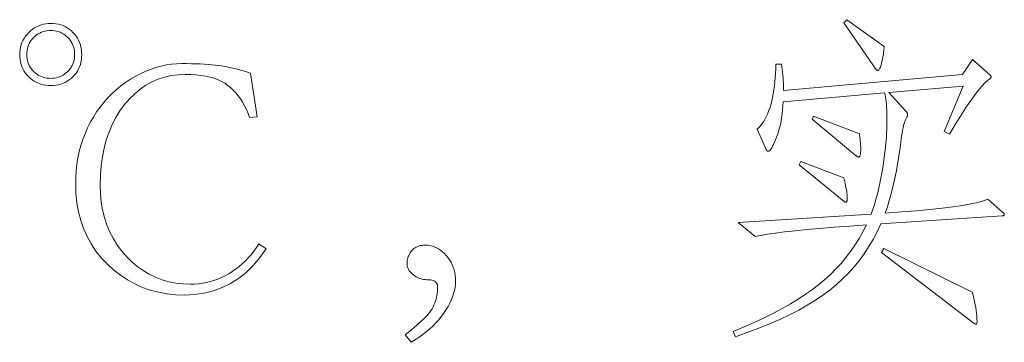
# Model space of a CAD drawing. Extents: x 0 to 1189, y 0 to 841.
# Tile 34 of 129: x 96 to 111, y 57 to 62. Entities that reach past the tile are written whole.
import ezdxf

# ---------------------------------------------------------------- set-up
doc = ezdxf.new("R2010")
doc.units = 0

msp = doc.modelspace()

# ---------------------------------------------------------------- linework, layer by layer
at = {"color": 7, "lineweight": 13}
for points in [[(96.252, 62.172), (96.293, 62.171), (96.333, 62.166), (96.372, 62.159), (96.409, 62.15), (96.445, 62.137), (96.479, 62.122), (96.511, 62.103), (96.542, 62.082), (96.572, 62.059), (96.6, 62.032), (96.626, 62.003), (96.65, 61.973), (96.67, 61.942), (96.688, 61.909), (96.703, 61.875), (96.716, 61.839), (96.725, 61.803), (96.732, 61.764), (96.736, 61.725), (96.738, 61.684), (96.736, 61.643), (96.732, 61.603), (96.725, 61.565), (96.716, 61.528), (96.703, 61.493), (96.688, 61.459), (96.67, 61.427), (96.65, 61.396), (96.626, 61.366), (96.6, 61.338), (96.572, 61.312), (96.542, 61.288), (96.511, 61.268), (96.479, 61.25), (96.445, 61.235), (96.409, 61.223), (96.372, 61.213), (96.333, 61.206), (96.293, 61.202), (96.252, 61.201), (96.21, 61.202), (96.17, 61.206), (96.132, 61.213), (96.095, 61.223), (96.059, 61.236), (96.025, 61.251), (95.992, 61.269), (95.961, 61.29), (95.932, 61.314), (95.903, 61.34), (95.877, 61.369), (95.854, 61.399), (95.833, 61.43), (95.816, 61.463), (95.801, 61.496), (95.788, 61.531), (95.779, 61.567), (95.772, 61.605), (95.768, 61.644), (95.766, 61.684), (95.768, 61.724), (95.772, 61.763), (95.779, 61.8), (95.789, 61.837), (95.802, 61.872), (95.818, 61.906), (95.836, 61.938), (95.857, 61.97), (95.882, 62), (95.909, 62.029), (95.938, 62.056), (95.968, 62.081), (95.999, 62.102), (96.032, 62.121), (96.066, 62.136), (96.101, 62.149), (96.137, 62.159), (96.174, 62.166), (96.212, 62.171)], [(109.307, 61.813), (109.305, 61.791), (109.302, 61.768), (109.299, 61.745), (109.296, 61.721), (109.292, 61.697), (109.288, 61.672), (109.283, 61.647), (109.278, 61.622), (109.273, 61.596), (109.267, 61.57), (109.262, 61.545), (109.256, 61.523), (109.25, 61.503), (109.245, 61.486), (109.239, 61.471), (109.233, 61.459), (109.228, 61.45), (109.223, 61.443), (109.217, 61.439), (109.212, 61.438), (109.207, 61.438), (109.202, 61.439), (109.198, 61.44), (109.193, 61.441), (109.189, 61.442), (109.186, 61.444), (109.183, 61.446), (109.18, 61.448), (109.177, 61.451), (109.175, 61.454), (108.673, 62.183), (108.721, 62.23)], [(96.252, 61.311), (96.283, 61.313), (96.313, 61.316), (96.342, 61.321), (96.371, 61.329), (96.398, 61.339), (96.424, 61.35), (96.449, 61.364), (96.473, 61.381), (96.496, 61.399), (96.518, 61.42), (96.539, 61.442), (96.557, 61.465), (96.574, 61.489), (96.588, 61.514), (96.6, 61.54), (96.609, 61.568), (96.617, 61.596), (96.622, 61.625), (96.626, 61.655), (96.627, 61.686), (96.626, 61.717), (96.622, 61.748), (96.617, 61.777), (96.609, 61.805), (96.6, 61.832), (96.588, 61.858), (96.574, 61.883), (96.557, 61.908), (96.539, 61.931), (96.518, 61.953), (96.496, 61.973), (96.473, 61.992), (96.449, 62.008), (96.424, 62.022), (96.398, 62.034), (96.371, 62.044), (96.342, 62.051), (96.313, 62.057), (96.283, 62.06), (96.252, 62.061), (96.221, 62.06), (96.191, 62.057), (96.161, 62.051), (96.133, 62.044), (96.106, 62.034), (96.08, 62.022), (96.055, 62.008), (96.031, 61.992), (96.007, 61.973), (95.985, 61.953), (95.965, 61.931), (95.946, 61.908), (95.93, 61.883), (95.916, 61.858), (95.904, 61.832), (95.894, 61.805), (95.887, 61.777), (95.881, 61.748), (95.878, 61.717), (95.877, 61.686), (95.878, 61.655), (95.881, 61.625), (95.887, 61.596), (95.894, 61.568), (95.904, 61.54), (95.916, 61.514), (95.93, 61.489), (95.946, 61.465), (95.965, 61.442), (95.985, 61.42), (96.007, 61.399), (96.031, 61.381), (96.055, 61.364), (96.08, 61.35), (96.106, 61.339), (96.133, 61.329), (96.161, 61.321), (96.191, 61.316), (96.221, 61.313)], [(99.625, 58.646), (99.527, 58.508), (99.422, 58.385), (99.311, 58.277), (99.193, 58.183), (99.068, 58.103), (98.937, 58.038), (98.8, 57.987), (98.656, 57.951), (98.505, 57.93), (98.348, 57.922), (98.207, 57.927), (98.071, 57.942), (97.94, 57.966), (97.812, 58), (97.689, 58.043), (97.57, 58.096), (97.456, 58.159), (97.346, 58.231), (97.24, 58.314), (97.139, 58.405), (97.044, 58.505), (96.96, 58.61), (96.886, 58.722), (96.821, 58.839), (96.767, 58.962), (96.722, 59.09), (96.687, 59.225), (96.662, 59.366), (96.647, 59.512), (96.643, 59.664), (96.645, 59.769), (96.652, 59.872), (96.663, 59.972), (96.679, 60.071), (96.7, 60.168), (96.725, 60.263), (96.755, 60.356), (96.79, 60.447), (96.829, 60.536), (96.872, 60.623), (96.92, 60.707), (96.971, 60.787), (97.025, 60.864), (97.083, 60.937), (97.145, 61.007), (97.21, 61.072), (97.278, 61.134), (97.349, 61.193), (97.424, 61.247), (97.503, 61.298), (97.583, 61.345), (97.663, 61.387), (97.743, 61.423), (97.824, 61.455), (97.904, 61.482), (97.984, 61.504), (98.063, 61.522), (98.143, 61.534), (98.223, 61.541), (98.303, 61.544), (98.381, 61.543), (98.455, 61.542), (98.526, 61.54), (98.593, 61.538), (98.657, 61.535), (98.717, 61.53), (98.774, 61.526), (98.827, 61.52), (98.877, 61.514), (98.923, 61.507), (98.968, 61.499), (99.012, 61.491), (99.058, 61.481), (99.103, 61.471), (99.149, 61.461), (99.195, 61.449), (99.241, 61.437), (99.288, 61.424), (99.335, 61.41), (99.382, 61.396), (99.483, 60.71), (99.367, 60.699), (99.342, 60.764), (99.316, 60.826), (99.287, 60.884), (99.256, 60.939), (99.223, 60.991), (99.188, 61.04), (99.151, 61.086), (99.111, 61.128), (99.07, 61.167), (99.026, 61.203), (98.979, 61.236), (98.928, 61.265), (98.872, 61.291), (98.811, 61.313), (98.747, 61.332), (98.678, 61.347), (98.605, 61.359), (98.527, 61.368), (98.445, 61.373), (98.358, 61.375), (98.246, 61.37), (98.138, 61.356), (98.033, 61.332), (97.933, 61.299), (97.836, 61.257), (97.742, 61.205), (97.653, 61.143), (97.568, 61.072), (97.486, 60.992), (97.408, 60.902), (97.336, 60.805), (97.271, 60.701), (97.214, 60.59), (97.165, 60.473), (97.123, 60.35), (97.089, 60.22), (97.062, 60.084), (97.043, 59.942), (97.032, 59.793), (97.028, 59.638), (97.032, 59.505), (97.044, 59.377), (97.065, 59.254), (97.093, 59.136), (97.13, 59.022), (97.175, 58.914), (97.228, 58.81), (97.29, 58.711), (97.359, 58.616), (97.437, 58.527), (97.521, 58.444), (97.608, 58.37), (97.699, 58.305), (97.794, 58.248), (97.893, 58.2), (97.995, 58.161), (98.102, 58.13), (98.212, 58.109), (98.325, 58.096), (98.443, 58.091), (98.506, 58.093), (98.568, 58.098), (98.629, 58.106), (98.69, 58.117), (98.75, 58.132), (98.809, 58.15), (98.868, 58.171), (98.926, 58.196), (98.983, 58.224), (99.039, 58.255), (99.094, 58.289), (99.148, 58.326), (99.199, 58.366), (99.25, 58.409), (99.298, 58.454), (99.345, 58.503), (99.39, 58.554), (99.433, 58.608), (99.474, 58.665), (99.514, 58.725)], [(111.165, 59.216), (111.169, 59.212), (111.173, 59.207), (111.176, 59.203), (111.179, 59.2), (111.181, 59.196), (111.183, 59.192), (111.184, 59.189), (111.185, 59.185), (111.186, 59.182), (111.186, 59.179), (111.186, 59.176), (111.185, 59.173), (111.183, 59.171), (111.181, 59.169), (111.178, 59.167), (111.175, 59.165), (111.171, 59.164), (111.166, 59.164), (111.161, 59.163), (111.155, 59.163), (109.254, 59.036), (109.195, 58.912), (109.131, 58.792), (109.062, 58.677), (108.989, 58.566), (108.911, 58.46), (108.828, 58.359), (108.741, 58.262), (108.649, 58.17), (108.553, 58.082), (108.452, 57.999), (108.344, 57.919), (108.227, 57.84), (108.101, 57.763), (107.967, 57.688), (107.824, 57.614), (107.671, 57.542), (107.51, 57.471), (107.34, 57.402), (107.161, 57.334), (106.974, 57.268), (106.942, 57.352), (107.11, 57.423), (107.271, 57.495), (107.424, 57.567), (107.569, 57.639), (107.707, 57.712), (107.837, 57.786), (107.959, 57.86), (108.074, 57.935), (108.181, 58.01), (108.28, 58.086), (108.374, 58.164), (108.463, 58.245), (108.548, 58.33), (108.629, 58.418), (108.706, 58.51), (108.778, 58.605), (108.847, 58.703), (108.911, 58.806), (108.971, 58.911), (109.027, 59.02), (108.765, 59.002), (108.522, 58.984), (108.298, 58.966), (108.095, 58.948), (107.911, 58.929), (107.746, 58.911), (107.602, 58.892), (107.476, 58.873), (107.371, 58.855), (107.285, 58.836), (107.016, 59.057), (109.101, 59.189), (109.124, 59.252), (109.146, 59.316), (109.166, 59.383), (109.186, 59.452), (109.205, 59.524), (109.222, 59.598), (109.239, 59.674), (109.255, 59.752), (109.269, 59.832), (109.283, 59.915), (109.296, 59.998), (109.307, 60.079), (109.317, 60.157), (109.325, 60.233), (109.333, 60.307), (109.339, 60.379), (109.343, 60.448), (109.347, 60.516), (109.349, 60.581), (109.349, 60.644), (109.349, 60.704), (109.348, 60.76), (109.346, 60.813), (109.343, 60.862), (109.34, 60.908), (109.336, 60.951), (109.331, 60.989), (109.326, 61.025), (109.319, 61.056), (109.312, 61.084), (107.723, 60.947), (107.719, 60.882), (107.714, 60.819), (107.707, 60.758), (107.699, 60.699), (107.69, 60.642), (107.679, 60.588), (107.666, 60.536), (107.652, 60.486), (107.637, 60.438), (107.62, 60.393), (107.603, 60.351), (107.587, 60.313), (107.572, 60.28), (107.557, 60.251), (107.543, 60.227), (107.53, 60.207), (107.518, 60.191), (107.506, 60.18), (107.496, 60.173), (107.486, 60.171), (107.483, 60.171), (107.48, 60.172), (107.477, 60.174), (107.474, 60.175), (107.471, 60.178), (107.469, 60.181), (107.466, 60.184), (107.464, 60.188), (107.461, 60.193), (107.459, 60.198), (107.317, 60.52), (107.343, 60.543), (107.367, 60.57), (107.391, 60.6), (107.414, 60.634), (107.436, 60.67), (107.456, 60.71), (107.476, 60.752), (107.494, 60.798), (107.512, 60.847), (107.528, 60.9), (107.543, 60.954), (107.556, 61.011), (107.568, 61.07), (107.579, 61.13), (107.587, 61.193), (107.594, 61.257), (107.6, 61.323), (107.604, 61.391), (107.606, 61.461), (107.607, 61.533), (107.697, 61.533), (107.703, 61.491), (107.708, 61.449), (107.713, 61.407), (107.717, 61.366), (107.721, 61.325), (107.723, 61.284), (107.726, 61.243), (107.727, 61.202), (107.728, 61.162), (107.729, 61.121), (110.532, 61.375), (110.69, 61.607), (110.959, 61.37), (110.963, 61.365), (110.967, 61.361), (110.97, 61.357), (110.973, 61.353), (110.975, 61.35), (110.977, 61.346), (110.978, 61.343), (110.98, 61.339), (110.98, 61.336), (110.98, 61.333), (110.98, 61.329), (110.98, 61.326), (110.978, 61.324), (110.977, 61.321), (110.975, 61.318), (110.973, 61.315), (110.97, 61.313), (110.967, 61.311), (110.963, 61.308), (110.959, 61.306), (110.923, 61.281), (110.882, 61.243), (110.834, 61.191), (110.779, 61.125), (110.719, 61.045), (110.653, 60.951), (110.58, 60.844), (110.501, 60.723), (110.417, 60.589), (110.326, 60.44), (110.247, 60.483), (110.542, 61.19), (109.376, 61.09), (109.645, 60.799), (109.65, 60.794), (109.654, 60.789), (109.658, 60.784), (109.662, 60.778), (109.665, 60.773), (109.667, 60.768), (109.669, 60.762), (109.67, 60.757), (109.671, 60.752), (109.671, 60.747), (109.671, 60.741), (109.671, 60.736), (109.67, 60.732), (109.67, 60.727), (109.669, 60.723), (109.667, 60.719), (109.666, 60.715), (109.664, 60.711), (109.663, 60.708), (109.661, 60.704), (109.649, 60.685), (109.638, 60.662), (109.628, 60.636), (109.618, 60.606), (109.609, 60.574), (109.6, 60.538), (109.592, 60.499), (109.585, 60.456), (109.577, 60.41), (109.571, 60.361), (109.553, 60.225), (109.534, 60.094), (109.513, 59.967), (109.491, 59.844), (109.467, 59.726), (109.441, 59.613), (109.414, 59.504), (109.385, 59.4), (109.355, 59.3), (109.323, 59.205), (109.575, 59.222), (109.808, 59.241), (110.019, 59.26), (110.211, 59.28), (110.381, 59.301), (110.531, 59.324), (110.661, 59.347), (110.771, 59.371), (110.859, 59.396), (110.928, 59.422)], [(108.916, 60.446), (108.92, 60.418), (108.924, 60.39), (108.927, 60.363), (108.93, 60.337), (108.932, 60.311), (108.934, 60.286), (108.936, 60.262), (108.937, 60.238), (108.937, 60.215), (108.937, 60.192), (108.937, 60.171), (108.936, 60.152), (108.935, 60.136), (108.932, 60.121), (108.929, 60.109), (108.926, 60.099), (108.922, 60.091), (108.917, 60.086), (108.912, 60.083), (108.906, 60.081), (108.904, 60.082), (108.901, 60.082), (108.898, 60.083), (108.896, 60.084), (108.893, 60.085), (108.889, 60.087), (108.886, 60.089), (108.882, 60.092), (108.878, 60.094), (108.874, 60.097), (108.177, 60.673), (108.198, 60.72)], [(108.673, 59.754), (108.683, 59.712), (108.692, 59.673), (108.7, 59.636), (108.707, 59.603), (108.713, 59.571), (108.718, 59.543), (108.721, 59.517), (108.724, 59.494), (108.726, 59.474), (108.726, 59.456), (108.726, 59.44), (108.726, 59.426), (108.725, 59.414), (108.723, 59.404), (108.722, 59.395), (108.72, 59.387), (108.717, 59.381), (108.714, 59.377), (108.711, 59.375), (108.708, 59.374), (108.704, 59.374), (108.701, 59.374), (108.697, 59.375), (108.694, 59.376), (108.691, 59.377), (108.688, 59.378), (108.686, 59.379), (108.683, 59.381), (108.681, 59.383), (108.679, 59.385), (107.971, 59.96), (107.998, 60.013)], [(101.805, 57.299), (101.875, 57.355), (101.939, 57.408), (101.998, 57.459), (102.05, 57.506), (102.096, 57.551), (102.137, 57.594), (102.172, 57.634), (102.201, 57.671), (102.224, 57.706), (102.241, 57.738), (102.254, 57.768), (102.267, 57.799), (102.277, 57.829), (102.287, 57.859), (102.294, 57.889), (102.301, 57.919), (102.306, 57.949), (102.309, 57.979), (102.312, 58.009), (102.312, 58.038), (102.311, 58.062), (102.307, 58.082), (102.3, 58.1), (102.29, 58.116), (102.277, 58.13), (102.262, 58.14), (102.244, 58.149), (102.223, 58.155), (102.199, 58.159), (102.172, 58.16), (102.145, 58.161), (102.118, 58.163), (102.092, 58.167), (102.067, 58.172), (102.042, 58.179), (102.019, 58.187), (101.996, 58.197), (101.974, 58.209), (101.953, 58.222), (101.932, 58.236), (101.913, 58.252), (101.896, 58.268), (101.881, 58.285), (101.868, 58.303), (101.857, 58.321), (101.848, 58.34), (101.841, 58.359), (101.836, 58.379), (101.833, 58.4), (101.832, 58.421), (101.833, 58.443), (101.835, 58.464), (101.839, 58.484), (101.844, 58.504), (101.851, 58.524), (101.859, 58.543), (101.869, 58.562), (101.881, 58.581), (101.894, 58.599), (101.908, 58.617), (101.924, 58.633), (101.941, 58.648), (101.959, 58.661), (101.978, 58.672), (101.999, 58.682), (102.02, 58.69), (102.043, 58.696), (102.066, 58.7), (102.091, 58.703), (102.117, 58.704), (102.153, 58.702), (102.189, 58.697), (102.224, 58.689), (102.258, 58.677), (102.292, 58.663), (102.324, 58.645), (102.356, 58.623), (102.387, 58.599), (102.417, 58.571), (102.447, 58.54), (102.474, 58.507), (102.499, 58.472), (102.521, 58.435), (102.54, 58.397), (102.556, 58.358), (102.569, 58.317), (102.579, 58.275), (102.586, 58.231), (102.591, 58.186), (102.592, 58.139), (102.59, 58.091), (102.585, 58.043), (102.575, 57.994), (102.562, 57.944), (102.546, 57.895), (102.525, 57.844), (102.501, 57.793), (102.474, 57.742), (102.442, 57.69), (102.407, 57.637), (102.369, 57.585), (102.328, 57.535), (102.284, 57.486), (102.237, 57.438), (102.187, 57.392), (102.134, 57.347), (102.079, 57.304), (102.02, 57.262), (101.959, 57.222), (101.895, 57.183)], [(110.685, 57.97), (110.699, 57.92), (110.711, 57.87), (110.722, 57.822), (110.732, 57.775), (110.74, 57.728), (110.747, 57.683), (110.752, 57.638), (110.756, 57.595), (110.758, 57.552), (110.759, 57.511), (110.759, 57.503), (110.758, 57.495), (110.757, 57.489), (110.757, 57.484), (110.755, 57.479), (110.754, 57.475), (110.752, 57.472), (110.75, 57.47), (110.748, 57.469), (110.745, 57.468), (110.743, 57.468), (110.74, 57.469), (110.737, 57.469), (110.734, 57.47), (110.732, 57.471), (110.729, 57.472), (110.726, 57.474), (110.723, 57.475), (110.72, 57.477), (110.716, 57.479), (109.265, 58.587), (109.302, 58.651)]]:
    msp.add_lwpolyline(points, close=True, dxfattribs=at)

doc.saveas('drawing.dxf')
